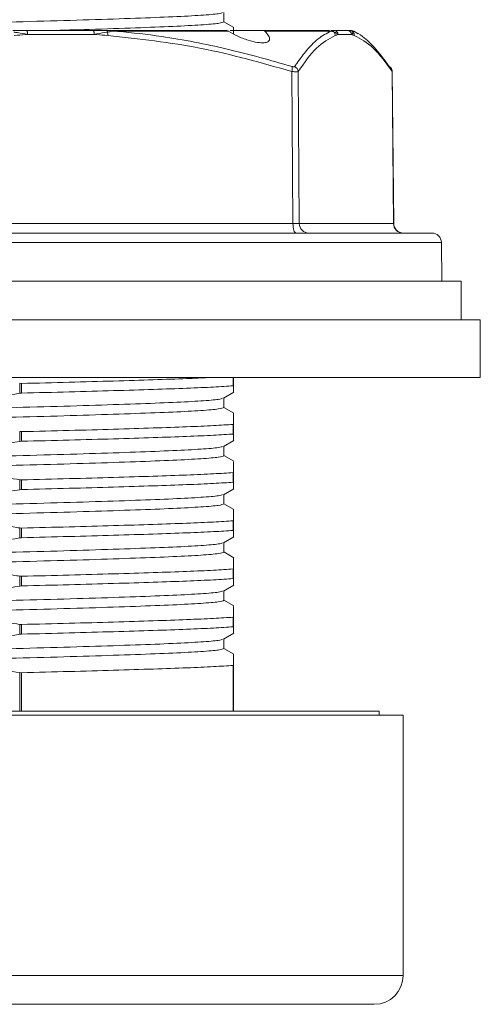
# Model space of a CAD drawing. Header units: millimetres. Extents: x 44 to 202, y 8 to 282.
# Tile 15 of 18: x 55 to 63, y 250 to 267. Entities that reach past the tile are written whole.
import ezdxf

# ---------------------------------------------------------------- set-up
doc = ezdxf.new("R2010")
doc.units = ezdxf.units.MM

msp = doc.modelspace()

# ---------------------------------------------------------------- linework, layer by layer
at = {"color": 7, "linetype": 'Continuous', "lineweight": 15}
for p, q in [((58.7533, 266.5069), (58.7533, 266.6704)), ((58.9255, 266.4101), (58.7533, 266.5096)), ((55.3388, 266.3567), (56.4912, 266.3567)), ((56.5128, 266.2906), (55.3604, 266.2906)), ((56.8368, 266.3567), (58.7943, 266.3567)), ((58.8251, 266.3477), (56.8517, 266.3477)), ((59.4398, 266.3567), (58.8611, 266.3567)), ((59.4398, 266.3567), (60.5726, 266.3567)), ((60.6041, 266.3477), (59.4602, 266.3477)), ((60.6603, 266.3567), (60.8949, 266.3567)), ((60.9603, 266.2906), (60.7257, 266.2906)), ((61.0764, 266.3022), (60.9977, 266.3477)), ((59.9468, 263.0219), (59.9269, 265.6492)), ((60.0365, 265.6492), (60.0564, 263.0219)), ((61.6856, 263.0219), (61.6605, 265.6492)), ((61.6887, 263.0217), (61.6637, 265.6466)), ((51.9448, 263.0219), (59.9468, 263.0219)), ((60.0564, 263.0219), (61.6856, 263.0219)), ((44.6925, 262.8567), (62.3475, 262.8567)), ((62.52, 262.0233), (62.5142, 262.6915)), ((62.8533, 262.0233), (44.1867, 262.0233)), ((62.8533, 261.3567), (62.8533, 262.0233)), ((63.1867, 261.3567), (43.8533, 261.3567)), ((63.1867, 260.3567), (63.1867, 261.3567)), ((63.1867, 260.3567), (43.8533, 260.3567)), ((55.2223, 260.2583), (55.2529, 260.2562)), ((55.2223, 260.0862), (55.2223, 260.2583)), ((55.2529, 260.0896), (55.2529, 260.2562)), ((58.92, 260.2135), (58.92, 260.3567)), ((55.2529, 260.0896), (55.2223, 260.0862)), ((58.7459, 259.9994), (58.9255, 260.1032)), ((58.92, 260.2135), (58.9152, 260.2155)), ((58.7533, 259.8402), (58.7533, 260.0037)), ((58.9255, 259.7434), (58.7533, 259.8429)), ((55.2223, 259.4249), (55.2529, 259.4229)), ((55.2223, 259.2528), (55.2223, 259.4249)), ((55.2529, 259.2562), (55.2529, 259.4229)), ((58.9152, 259.5488), (58.92, 259.5522)), ((58.9152, 259.3821), (58.9152, 259.5488)), ((58.92, 259.3801), (58.92, 259.5522)), ((55.2529, 259.2562), (55.2223, 259.2528)), ((58.7459, 259.1661), (58.9255, 259.2699)), ((58.92, 259.3801), (58.9152, 259.3821)), ((58.7533, 259.0069), (58.7533, 259.1704)), ((58.9255, 258.9101), (58.7533, 259.0096)), ((55.2223, 258.5916), (55.2529, 258.5896)), ((55.2223, 258.4195), (55.2223, 258.5916)), ((55.2529, 258.4229), (55.2529, 258.5896)), ((58.9152, 258.7155), (58.92, 258.7189)), ((58.9152, 258.5488), (58.9152, 258.7155)), ((58.92, 258.5468), (58.92, 258.7189)), ((55.2529, 258.4229), (55.2223, 258.4195)), ((58.7459, 258.3328), (58.9255, 258.4366)), ((58.92, 258.5468), (58.9152, 258.5488)), ((58.7533, 258.1735), (58.7533, 258.3371)), ((58.9255, 258.0768), (58.7533, 258.1763)), ((58.9152, 257.8821), (58.92, 257.8856)), ((58.9152, 257.7155), (58.9152, 257.8821)), ((58.92, 257.7135), (58.92, 257.8856)), ((55.2223, 257.7583), (55.2529, 257.7562)), ((55.2223, 257.5862), (55.2223, 257.7583)), ((55.2529, 257.5896), (55.2529, 257.7562)), ((58.92, 257.7135), (58.9152, 257.7155)), ((55.2529, 257.5896), (55.2223, 257.5862)), ((58.7459, 257.4994), (58.9255, 257.6032)), ((58.7533, 257.3402), (58.7533, 257.5037)), ((58.9255, 257.2434), (58.7533, 257.3429)), ((58.9152, 257.0488), (58.92, 257.0522)), ((58.9152, 256.8821), (58.9152, 257.0488)), ((58.92, 256.8801), (58.92, 257.0522)), ((55.2223, 256.9249), (55.2529, 256.9229)), ((55.2223, 256.7528), (55.2223, 256.9249)), ((55.2529, 256.7562), (55.2529, 256.9229)), ((58.92, 256.8801), (58.9152, 256.8821)), ((55.2529, 256.7562), (55.2223, 256.7528)), ((58.7459, 256.6661), (58.9255, 256.7699)), ((58.7533, 256.5069), (58.7533, 256.6704)), ((58.9255, 256.4101), (58.7533, 256.5096)), ((58.9152, 256.2155), (58.92, 256.2189)), ((58.9152, 256.0488), (58.9152, 256.2155)), ((58.92, 256.0468), (58.92, 256.2189)), ((55.2223, 256.0916), (55.2529, 256.0896)), ((55.2223, 255.9195), (55.2223, 256.0916)), ((55.2529, 255.9229), (55.2529, 256.0896)), ((58.92, 256.0468), (58.9152, 256.0488)), ((55.2529, 255.9229), (55.2223, 255.9195)), ((58.7459, 255.8328), (58.9255, 255.9366)), ((58.7533, 255.6735), (58.7533, 255.8371)), ((58.9255, 255.5768), (58.7533, 255.6763)), ((58.9152, 255.3821), (58.92, 255.3856)), ((58.92, 254.59), (58.92, 255.3856)), ((55.2223, 255.2583), (55.2529, 255.2562)), ((58.9259, 254.7432), (58.92, 254.7466)), ((61.8533, 254.5233), (45.1867, 254.5233)), ((61.4367, 254.59), (45.6033, 254.59)), ((61.4355, 254.5233), (61.4367, 254.59)), ((61.8533, 250.0233), (61.8533, 254.5233)), ((61.3533, 249.5233), (45.6867, 249.5233))]:
    msp.add_line(p, q, dxfattribs=at)
at = {"color": 8, "linetype": 'Continuous', "lineweight": 15}
for p, q in [((61.662, 265.6465), (61.6605, 265.6492)), ((62.5142, 262.6915), (44.5258, 262.6915)), ((58.9152, 260.2155), (58.9152, 260.3567)), ((58.9152, 254.59), (58.9152, 255.3821)), ((55.2223, 254.59), (55.2223, 255.2583)), ((55.2529, 254.59), (55.2529, 255.2562)), ((45.1867, 250.0233), (61.8533, 250.0233))]:
    msp.add_line(p, q, dxfattribs=at)
at = {"color": 7, "linetype": 'Continuous', "lineweight": 15, "flags": 128}
for points in [[(55.3604, 266.2906), (55.3599, 266.3035), (55.3587, 266.3159), (55.3567, 266.3273), (55.354, 266.3373), (55.3507, 266.3456), (55.347, 266.3516), (55.343, 266.3554), (55.3388, 266.3567)], [(56.5128, 266.2906), (56.5123, 266.3035), (56.5111, 266.3159), (56.5091, 266.3273), (56.5064, 266.3373), (56.5031, 266.3456), (56.4994, 266.3516), (56.4954, 266.3554), (56.4912, 266.3567)], [(56.741, 266.3299), (56.7391, 266.3358), (56.737, 266.3411), (56.7347, 266.3457), (56.7323, 266.3496), (56.7296, 266.3527), (56.7269, 266.3549), (56.7241, 266.3562), (56.7212, 266.3567)], [(60.0008, 262.8567), (59.9903, 262.8598), (59.9803, 262.8692), (59.971, 262.8845), (59.9628, 262.905), (59.9561, 262.93), (59.9511, 262.9585), (59.948, 262.9896), (59.9468, 263.0219)]]:
    msp.add_lwpolyline(points, dxfattribs=at)
at = {"color": 7, "linetype": 'Continuous', "lineweight": 15}
for centre, radius, start, end in [((56.4888, 266.2887), 0.2555, 356.01863, 9.27705), ((56.8352, 266.3371), 0.0196, 32.72038, 85.23501), ((60.5725, 266.296), 0.0606, 58.50712, 89.90755), ((60.6064, 266.2926), 0.0641, 35.59396, 89.7556), ((60.5769, 266.2687), 0.102, 1.24303, 36.83224), ((60.6597, 266.2906), 0.066, 359.95722, 89.45962), ((60.8943, 266.2906), 0.066, 359.95722, 89.45962), ((60.9357, 266.2909), 0.0658, 36.33293, 89.91629), ((60.9501, 266.2902), 0.0664, 59.94818, 89.99702), ((60.9643, 266.29), 0.0667, 60, 90), ((60.9077, 266.2716), 0.0998, 359.64546, 35.76699), ((59.7785, 265.7012), 0.1572, 340.69953, 12.40532), ((59.9341, 265.6412), 0.1027, 4.44385, 65.81699), ((61.5708, 265.6539), 0.0899, 33.82441, 64.31719), ((60.2215, 263.0218), 0.1651, 179.95722, 269.45962), ((61.8507, 263.0218), 0.1651, 179.95722, 269.45962), ((61.8554, 263.0233), 0.1667, 180.84935, 270), ((62.3475, 262.69), 0.1667, 0.5, 90), ((61.3533, 250.0233), 0.5, 270, 0)]:
    msp.add_arc(centre, radius, start, end, dxfattribs=at)
at = {"color": 8, "linetype": 'Continuous', "lineweight": 15}
msp.add_arc((61.57, 265.6538), 0.0906, 357.08264, 33.59067, dxfattribs=at)
at = {"color": 7, "linetype": 'Continuous', "lineweight": 15}
msp.add_ellipse((59.8928, 263.0233), major_axis=(0.1667, -0.0013), ratio=0.0066232, start_param=5.0422996, end_param=6.0894532, dxfattribs=at)
for points, knots in [([(49.7247, 266.3567), (49.7547, 266.3579), (50.0003, 266.3676), (50.6031, 266.3869), (51.5024, 266.4132), (52.4928, 266.4383), (53.5198, 266.4648), (54.5479, 266.4914), (55.5352, 266.5165), (56.4462, 266.5428), (57.2443, 266.5695), (57.9, 266.5948), (58.3822, 266.6208), (58.6776, 266.6456), (58.7152, 266.6609), (58.7315, 266.6675)], [0, 0, 0, 0, 0.0117467, 0.09614, 0.1802061, 0.2632641, 0.3475263, 0.4317884, 0.5148465, 0.5989126, 0.6833059, 0.7665059, 0.850312, 0.9347712, 1, 1, 1, 1]), ([(58.7533, 266.5069), (58.734, 266.4983), (58.6952, 266.4812), (58.3836, 266.4545), (57.9001, 266.4284), (57.2426, 266.4032), (56.5173, 266.3786), (55.9736, 266.3633), (55.74, 266.3567)], [0, 0, 0, 0, 0.1728781, 0.3477768, 0.5213232, 0.6936145, 0.868377, 1, 1, 1, 1]), ([(58.92, 266.2975), (58.92, 266.34), (58.92, 266.4126), (58.92, 266.4041), (58.92, 266.4006)], [0, 0, 0, 0, 0.5848326, 1, 1, 1, 1]), ([(55.1046, 266.3567), (55.1258, 266.3567), (55.2044, 266.3567), (55.2821, 266.3567), (55.3388, 266.3567)], [0, 0, 0, 0, 0.2705051, 1, 1, 1, 1]), ([(55.3604, 266.2906), (55.3025, 266.3011), (55.2232, 266.3155), (55.1414, 266.3268), (55.1194, 266.3299)], [0, 0, 0, 0, 0.7303679, 1, 1, 1, 1]), ([(55.3604, 266.2906), (55.3463, 266.2892), (55.2695, 266.2818), (55.1925, 266.2758), (55.1296, 266.2709)], [0, 0, 0, 0, 0.182928, 1, 1, 1, 1]), ([(56.4912, 266.3567), (56.5062, 266.3567), (56.5835, 266.3567), (56.6597, 266.3567), (56.7212, 266.3567)], [0, 0, 0, 0, 0.1936075, 1, 1, 1, 1]), ([(56.741, 266.3299), (56.6807, 266.3202), (56.6059, 266.3082), (56.528, 266.2935), (56.5128, 266.2906)], [0, 0, 0, 0, 0.8054328, 1, 1, 1, 1]), ([(56.7437, 266.2709), (56.6808, 266.2758), (56.6038, 266.2818), (56.5269, 266.2892), (56.5128, 266.2906)], [0, 0, 0, 0, 0.817072, 1, 1, 1, 1]), ([(56.7212, 266.3567), (56.7417, 266.3567), (56.7808, 266.3567), (56.8188, 266.3567), (56.8368, 266.3567)], [0, 0, 0, 0, 0.52660319, 1, 1, 1, 1]), ([(56.8517, 266.3477), (56.8349, 266.3448), (56.7999, 266.3387), (56.7611, 266.3329), (56.741, 266.3299)], [0, 0, 0, 0, 0.4797764, 1, 1, 1, 1]), ([(59.9269, 265.6492), (59.4069, 265.7973), (58.3614, 266.095), (57.2848, 266.2121), (56.7437, 266.2709)], [0, 0, 0, 0, 0.4973797, 1, 1, 1, 1]), ([(56.8517, 266.3477), (56.875, 266.3458), (57.1499, 266.3232), (57.8061, 266.2448), (58.8144, 266.0534), (59.5589, 265.8413), (59.9321, 265.7349)], [0, 0, 0, 0, 0.0223282, 0.2635092, 0.6307845, 1, 1, 1, 1]), ([(58.7943, 266.3567), (58.8014, 266.356), (58.812, 266.3549), (58.8218, 266.3495), (58.8251, 266.3477)], [0, 0, 0, 0, 0.667256, 1, 1, 1, 1]), ([(58.8251, 266.3477), (58.8767, 266.3188), (58.9852, 266.258), (59.1684, 266.1876), (59.3328, 266.1476), (59.4513, 266.1411), (59.5228, 266.1607), (59.55, 266.2028), (59.534, 266.2657), (59.4855, 266.3195), (59.4602, 266.3477)], [0, 0, 0, 0, 0.1346573, 0.2833738, 0.4154942, 0.5310698, 0.6393323, 0.749519, 0.868839, 1, 1, 1, 1]), ([(59.4602, 266.3477), (59.456, 266.351), (59.4497, 266.356), (59.4423, 266.3565), (59.4398, 266.3567)], [0, 0, 0, 0, 0.66735349, 1, 1, 1, 1]), ([(59.9761, 265.7349), (59.9885, 265.7531), (60.0503, 265.8441), (60.1846, 266.0213), (60.3814, 266.2307), (60.5297, 266.3086), (60.6041, 266.3477)], [0, 0, 0, 0, 0.0602703, 0.3013971, 0.6497219, 1, 1, 1, 1]), ([(60.6789, 266.2709), (60.5705, 266.213), (60.3523, 266.0963), (60.1422, 265.7989), (60.0365, 265.6492)], [0, 0, 0, 0, 0.4968726, 1, 1, 1, 1]), ([(60.6585, 266.3299), (60.6516, 266.3326), (60.6366, 266.3383), (60.6154, 266.3445), (60.6041, 266.3477)], [0, 0, 0, 0, 0.466474, 1, 1, 1, 1]), ([(60.6067, 266.3567), (60.6119, 266.3567), (60.6314, 266.3567), (60.6481, 266.3567), (60.6603, 266.3567)], [0, 0, 0, 0, 0.2705051, 1, 1, 1, 1]), ([(60.7257, 266.2906), (60.712, 266.3011), (60.6932, 266.3155), (60.6659, 266.3268), (60.6585, 266.3299)], [0, 0, 0, 0, 0.73036787, 1, 1, 1, 1]), ([(60.7257, 266.2906), (60.7228, 266.2892), (60.7072, 266.2818), (60.6916, 266.2758), (60.6789, 266.2709)], [0, 0, 0, 0, 0.18292801, 1, 1, 1, 1]), ([(60.8949, 266.3567), (60.8979, 266.3567), (60.9134, 266.3567), (60.9258, 266.3567), (60.9358, 266.3567)], [0, 0, 0, 0, 0.1936075, 1, 1, 1, 1]), ([(60.9358, 266.3567), (60.9389, 266.3567), (60.9449, 266.3567), (60.9484, 266.3567), (60.9501, 266.3567)], [0, 0, 0, 0, 0.5266032, 1, 1, 1, 1]), ([(60.9887, 266.3299), (60.984, 266.3202), (60.9782, 266.3082), (60.9632, 266.2935), (60.9603, 266.2906)], [0, 0, 0, 0, 0.80543279, 1, 1, 1, 1]), ([(61.0075, 266.2709), (60.9946, 266.2758), (60.9789, 266.2818), (60.9632, 266.2892), (60.9603, 266.2906)], [0, 0, 0, 0, 0.817072, 1, 1, 1, 1]), ([(60.9834, 266.3477), (60.9859, 266.3448), (60.9913, 266.3387), (60.9896, 266.3329), (60.9887, 266.3299)], [0, 0, 0, 0, 0.47977642, 1, 1, 1, 1]), ([(60.9834, 266.3477), (60.9881, 266.3458), (61.044, 266.3232), (61.1774, 266.2448), (61.3824, 266.0534), (61.5338, 265.8413), (61.6098, 265.7349)], [0, 0, 0, 0, 0.0223282, 0.2635092, 0.6307845, 1, 1, 1, 1]), ([(61.6605, 265.6492), (61.5535, 265.7973), (61.3382, 266.095), (61.1181, 266.2121), (61.0075, 266.2709)], [0, 0, 0, 0, 0.49737967, 1, 1, 1, 1]), ([(59.9321, 265.7349), (59.9381, 265.7333), (59.9503, 265.7301), (59.9647, 265.7294), (59.973, 265.7314), (59.9753, 265.734), (59.9761, 265.7349)], [0, 0, 0, 0, 0.2859105, 0.5727354, 0.8483349, 1, 1, 1, 1]), ([(61.6631, 265.6467), (61.6627, 265.6543), (61.6619, 265.6703), (61.6545, 265.6899), (61.6475, 265.7001), (61.6451, 265.7037)], [0, 0, 0, 0, 0.3705779, 0.7761876, 1, 1, 1, 1]), ([(60.0365, 265.6492), (60.0344, 265.6483), (60.0286, 265.6458), (60.008, 265.6438), (59.9727, 265.6444), (59.942, 265.6476), (59.9269, 265.6492)], [0, 0, 0, 0, 0.1495992, 0.4263689, 0.7161015, 1, 1, 1, 1]), ([(58.4805, 260.3567), (58.3622, 260.3511), (58.0966, 260.3388), (57.5428, 260.3196), (56.8597, 260.2982), (56.0919, 260.2768), (55.5314, 260.263), (55.2529, 260.2562)], [0, 0, 0, 0, 0.1662042, 0.3733427, 0.5831208, 0.7928798, 1, 1, 1, 1]), ([(55.2223, 260.0862), (54.7647, 260.0126), (53.9821, 259.8869), (52.8553, 259.8852), (52.1797, 259.9506), (51.8344, 260.0026), (51.8177, 260.0051)], [0, 0, 0, 0, 0.40568872, 0.69386048, 0.98518946, 1, 1, 1, 1]), ([(58.9152, 260.2155), (58.8101, 260.2083), (58.6011, 260.194), (58.1254, 260.1735), (57.5455, 260.1529), (56.8589, 260.1315), (56.0921, 260.1101), (55.5314, 260.0964), (55.2529, 260.0896)], [0, 0, 0, 0, 0.1677073, 0.3333623, 0.498974, 0.6666961, 0.8344029, 1, 1, 1, 1]), ([(58.92, 260.1128), (58.92, 260.1098), (58.92, 260.1), (58.92, 260.1596), (58.92, 260.211), (58.92, 260.2135)], [0, 0, 0, 0, 0.2936218, 0.9662563, 1, 1, 1, 1]), ([(48.2867, 259.5898), (48.306, 259.5983), (48.3449, 259.6154), (48.6563, 259.6422), (49.1404, 259.6682), (49.7956, 259.6935), (50.5938, 259.7202), (51.5048, 259.7465), (52.4922, 259.7716), (53.52, 259.7981), (54.5478, 259.8247), (55.5352, 259.8498), (56.4462, 259.8761), (57.2443, 259.9028), (57.9, 259.9281), (58.3822, 259.9541), (58.6776, 259.9789), (58.7152, 259.9942), (58.7315, 260.0009)], [0, 0, 0, 0, 0.06309305, 0.12692352, 0.19026048, 0.25313939, 0.31692015, 0.3804536, 0.44322519, 0.5069068, 0.57058841, 0.63336001, 0.69689345, 0.76067422, 0.82355313, 0.88689009, 0.95072056, 1, 1, 1, 1]), ([(58.7533, 259.8402), (58.734, 259.8317), (58.6951, 259.8146), (58.3837, 259.7878), (57.8996, 259.7618), (57.2444, 259.7365), (56.4462, 259.7098), (55.5352, 259.6835), (54.5478, 259.6584), (53.52, 259.6319), (52.4922, 259.6053), (51.5048, 259.5802), (50.5938, 259.5539), (49.7957, 259.5272), (49.14, 259.5019), (48.6578, 259.4759), (48.3624, 259.4511), (48.3248, 259.4358), (48.3085, 259.4291)], [0, 0, 0, 0, 0.0630926, 0.1269226, 0.1902592, 0.2531376, 0.316918, 0.380451, 0.4432221, 0.5069033, 0.5705845, 0.6333556, 0.6968886, 0.760669, 0.8235474, 0.886884, 0.950714, 1, 1, 1, 1]), ([(58.92, 259.5522), (58.92, 259.6319), (58.92, 259.7432), (58.92, 259.736), (58.92, 259.7339)], [0, 0, 0, 0, 0.7160251, 1, 1, 1, 1]), ([(58.9152, 259.5488), (58.8101, 259.5416), (58.6011, 259.5274), (58.1254, 259.5068), (57.5455, 259.4863), (56.8589, 259.4648), (56.0921, 259.4434), (55.5314, 259.4297), (55.2529, 259.4229)], [0, 0, 0, 0, 0.1677073, 0.3333623, 0.498974, 0.6666961, 0.8344029, 1, 1, 1, 1]), ([(55.2223, 259.2528), (54.7647, 259.1793), (53.9821, 259.0535), (52.8553, 259.0519), (52.1797, 259.1173), (51.8344, 259.1692), (51.8177, 259.1717)], [0, 0, 0, 0, 0.4056887, 0.6938605, 0.9851895, 1, 1, 1, 1]), ([(58.9152, 259.3821), (58.8101, 259.375), (58.6011, 259.3607), (58.1254, 259.3401), (57.5455, 259.3196), (56.8589, 259.2982), (56.0921, 259.2768), (55.5314, 259.263), (55.2529, 259.2562)], [0, 0, 0, 0, 0.1677073, 0.3333623, 0.498974, 0.6666961, 0.8344029, 1, 1, 1, 1]), ([(58.92, 259.2794), (58.92, 259.2765), (58.92, 259.2667), (58.92, 259.3263), (58.92, 259.3777), (58.92, 259.3801)], [0, 0, 0, 0, 0.2937401, 0.966262, 1, 1, 1, 1]), ([(48.2867, 258.7565), (48.306, 258.765), (48.3449, 258.7821), (48.6563, 258.8089), (49.1404, 258.8349), (49.7956, 258.8601), (50.5938, 258.8868), (51.5048, 258.9132), (52.4922, 258.9383), (53.52, 258.9648), (54.5478, 258.9914), (55.5352, 259.0165), (56.4462, 259.0428), (57.2443, 259.0695), (57.9, 259.0948), (58.3822, 259.1208), (58.6776, 259.1456), (58.7152, 259.1609), (58.7315, 259.1675)], [0, 0, 0, 0, 0.06309209, 0.12692159, 0.19025759, 0.25313554, 0.31691534, 0.38044782, 0.44321846, 0.5068991, 0.57057975, 0.63335038, 0.69688287, 0.76066267, 0.82354062, 0.88687662, 0.95070611, 1, 1, 1, 1]), ([(58.7533, 259.0069), (58.734, 258.9983), (58.6951, 258.9812), (58.3837, 258.9545), (57.8996, 258.9285), (57.2444, 258.9032), (56.4462, 258.8765), (55.5352, 258.8502), (54.5478, 258.8251), (53.52, 258.7985), (52.4922, 258.772), (51.5048, 258.7469), (50.5938, 258.7205), (49.7957, 258.6939), (49.14, 258.6686), (48.6578, 258.6426), (48.3623, 258.6177), (48.3248, 258.6025), (48.3085, 258.5958)], [0, 0, 0, 0, 0.0630913, 0.12692, 0.1902552, 0.2531323, 0.3169113, 0.380443, 0.4432129, 0.5068927, 0.5705726, 0.6333424, 0.6968741, 0.7606531, 0.8235302, 0.8868654, 0.9506941, 1, 1, 1, 1]), ([(58.92, 258.7189), (58.92, 258.7986), (58.92, 258.9098), (58.92, 258.9026), (58.92, 258.9006)], [0, 0, 0, 0, 0.7159049, 1, 1, 1, 1]), ([(51.8177, 258.5105), (52.2753, 258.584), (53.0579, 258.7098), (54.1847, 258.7115), (54.8603, 258.646), (55.2056, 258.5941), (55.2223, 258.5916)], [0, 0, 0, 0, 0.4056887, 0.6938605, 0.9851895, 1, 1, 1, 1]), ([(58.9152, 258.7155), (58.8101, 258.7083), (58.6011, 258.694), (58.1254, 258.6735), (57.5455, 258.6529), (56.8589, 258.6315), (56.0921, 258.6101), (55.5314, 258.5964), (55.2529, 258.5896)], [0, 0, 0, 0, 0.1677073, 0.3333623, 0.498974, 0.6666961, 0.8344029, 1, 1, 1, 1]), ([(55.2223, 258.4195), (54.7647, 258.346), (53.9821, 258.2202), (52.8553, 258.2185), (52.1797, 258.284), (51.8344, 258.3359), (51.8177, 258.3384)], [0, 0, 0, 0, 0.4056887, 0.6938605, 0.9851895, 1, 1, 1, 1]), ([(58.9152, 258.5488), (58.8101, 258.5416), (58.6011, 258.5274), (58.1254, 258.5068), (57.5455, 258.4863), (56.8589, 258.4648), (56.0921, 258.4434), (55.5314, 258.4297), (55.2529, 258.4229)], [0, 0, 0, 0, 0.1677073, 0.3333623, 0.498974, 0.6666961, 0.8344029, 1, 1, 1, 1]), ([(58.92, 258.4461), (58.92, 258.4431), (58.92, 258.4333), (58.92, 258.4929), (58.92, 258.5443), (58.92, 258.5468)], [0, 0, 0, 0, 0.2937584, 0.9662629, 1, 1, 1, 1]), ([(48.2867, 257.9231), (48.306, 257.9317), (48.3449, 257.9488), (48.6563, 257.9755), (49.1404, 258.0015), (49.7956, 258.0268), (50.5938, 258.0535), (51.5048, 258.0798), (52.4922, 258.1049), (53.52, 258.1315), (54.5478, 258.158), (55.5352, 258.1831), (56.4462, 258.2095), (57.2443, 258.2361), (57.9, 258.2614), (58.3822, 258.2874), (58.6776, 258.3123), (58.7152, 258.3275), (58.7315, 258.3342)], [0, 0, 0, 0, 0.06309195, 0.1269213, 0.19025716, 0.25313497, 0.31691462, 0.38044696, 0.44321746, 0.50689796, 0.57057846, 0.63334895, 0.69688129, 0.76066095, 0.82353876, 0.88687462, 0.95070397, 1, 1, 1, 1]), ([(58.7533, 258.1735), (58.734, 258.165), (58.6951, 258.1479), (58.3837, 258.1211), (57.8996, 258.0951), (57.2444, 258.0699), (56.4462, 258.0432), (55.5352, 258.0168), (54.5478, 257.9917), (53.52, 257.9652), (52.4922, 257.9386), (51.5048, 257.9135), (50.5938, 257.8872), (49.7957, 257.8605), (49.14, 257.8352), (48.6578, 257.8092), (48.3624, 257.7844), (48.3248, 257.7691), (48.3085, 257.7625)], [0, 0, 0, 0, 0.0630919, 0.1269213, 0.1902571, 0.2531349, 0.3169146, 0.3804469, 0.4432174, 0.5068979, 0.5705784, 0.6333489, 0.6968812, 0.7606608, 0.8235386, 0.8868745, 0.9507038, 1, 1, 1, 1]), ([(58.92, 257.8856), (58.92, 257.9652), (58.92, 258.0765), (58.92, 258.0693), (58.92, 258.0672)], [0, 0, 0, 0, 0.71578741, 1, 1, 1, 1]), ([(51.8177, 257.6772), (52.2753, 257.7507), (53.0579, 257.8765), (54.1847, 257.8781), (54.8603, 257.8127), (55.2056, 257.7608), (55.2223, 257.7583)], [0, 0, 0, 0, 0.4056887, 0.6938605, 0.9851895, 1, 1, 1, 1]), ([(58.9152, 257.8821), (58.8101, 257.875), (58.6011, 257.8607), (58.1254, 257.8401), (57.5455, 257.8196), (56.8589, 257.7982), (56.0921, 257.7768), (55.5314, 257.763), (55.2529, 257.7562)], [0, 0, 0, 0, 0.1677073, 0.3333623, 0.498974, 0.6666961, 0.8344029, 1, 1, 1, 1]), ([(58.9152, 257.7155), (58.8101, 257.7083), (58.6011, 257.694), (58.1254, 257.6735), (57.5455, 257.6529), (56.8589, 257.6315), (56.0921, 257.6101), (55.5314, 257.5964), (55.2529, 257.5896)], [0, 0, 0, 0, 0.1677073, 0.3333623, 0.498974, 0.6666961, 0.8344029, 1, 1, 1, 1]), ([(58.92, 257.6128), (58.92, 257.6098), (58.92, 257.6), (58.92, 257.6596), (58.92, 257.711), (58.92, 257.7135)], [0, 0, 0, 0, 0.2938153, 0.9662656, 1, 1, 1, 1]), ([(55.2223, 257.5862), (54.7647, 257.5126), (53.9821, 257.3869), (52.8553, 257.3852), (52.1797, 257.4506), (51.8344, 257.5026), (51.8177, 257.5051)], [0, 0, 0, 0, 0.4056887, 0.6938605, 0.9851895, 1, 1, 1, 1]), ([(48.2867, 257.0898), (48.306, 257.0983), (48.3449, 257.1154), (48.6563, 257.1422), (49.1404, 257.1682), (49.7956, 257.1935), (50.5938, 257.2202), (51.5048, 257.2465), (52.4922, 257.2716), (53.52, 257.2981), (54.5478, 257.3247), (55.5352, 257.3498), (56.4462, 257.3761), (57.2443, 257.4028), (57.9, 257.4281), (58.3822, 257.4541), (58.6777, 257.4789), (58.7152, 257.4942), (58.7315, 257.5009)], [0, 0, 0, 0, 0.0630915, 0.1269204, 0.1902558, 0.2531332, 0.3169124, 0.3804443, 0.4432143, 0.5068944, 0.5705744, 0.6333445, 0.6968763, 0.7606555, 0.8235329, 0.8868683, 0.9506972, 1, 1, 1, 1]), ([(58.7533, 257.3402), (58.734, 257.3317), (58.6951, 257.3146), (58.3837, 257.2878), (57.8996, 257.2618), (57.2444, 257.2365), (56.4462, 257.2098), (55.5352, 257.1835), (54.5478, 257.1584), (53.52, 257.1319), (52.4922, 257.1053), (51.5048, 257.0802), (50.5938, 257.0539), (49.7957, 257.0272), (49.14, 257.0019), (48.6578, 256.9759), (48.3623, 256.9511), (48.3248, 256.9358), (48.3084, 256.9291)], [0, 0, 0, 0, 0.0630907, 0.1269187, 0.1902533, 0.2531298, 0.3169082, 0.3804392, 0.4432084, 0.5068876, 0.5705668, 0.633336, 0.6968671, 0.7606454, 0.823522, 0.8868565, 0.9506846, 1, 1, 1, 1]), ([(58.92, 257.0522), (58.92, 257.1319), (58.92, 257.2432), (58.92, 257.236), (58.92, 257.2339)], [0, 0, 0, 0, 0.7159255, 1, 1, 1, 1]), ([(51.8177, 256.8438), (52.2753, 256.9174), (53.0579, 257.0431), (54.1847, 257.0448), (54.8603, 256.9794), (55.2056, 256.9274), (55.2223, 256.9249)], [0, 0, 0, 0, 0.4056887, 0.6938605, 0.9851895, 1, 1, 1, 1]), ([(58.9152, 257.0488), (58.8101, 257.0416), (58.6011, 257.0274), (58.1254, 257.0068), (57.5455, 256.9863), (56.8589, 256.9648), (56.0921, 256.9434), (55.5314, 256.9297), (55.2529, 256.9229)], [0, 0, 0, 0, 0.1677073, 0.3333623, 0.498974, 0.6666961, 0.8344029, 1, 1, 1, 1]), ([(58.9152, 256.8821), (58.8101, 256.875), (58.6011, 256.8607), (58.1254, 256.8401), (57.5455, 256.8196), (56.8589, 256.7982), (56.0921, 256.7768), (55.5314, 256.763), (55.2529, 256.7562)], [0, 0, 0, 0, 0.1677073, 0.3333623, 0.498974, 0.6666961, 0.8344029, 1, 1, 1, 1]), ([(58.92, 256.7794), (58.92, 256.7765), (58.92, 256.7667), (58.92, 256.8263), (58.92, 256.8777), (58.92, 256.8801)], [0, 0, 0, 0, 0.2939186, 0.9662705, 1, 1, 1, 1]), ([(55.2223, 256.7528), (54.7647, 256.6793), (53.9821, 256.5535), (52.8553, 256.5519), (52.1797, 256.6173), (51.8344, 256.6692), (51.8177, 256.6717)], [0, 0, 0, 0, 0.40568872, 0.69386048, 0.98518946, 1, 1, 1, 1]), ([(48.2867, 256.2565), (48.306, 256.265), (48.3449, 256.2821), (48.6563, 256.3089), (49.1404, 256.3349), (49.7956, 256.3601), (50.5938, 256.3868), (51.5048, 256.4132), (52.4922, 256.4383), (53.52, 256.4648), (54.5478, 256.4914), (55.5352, 256.5165), (56.4462, 256.5428), (57.2443, 256.5695), (57.9, 256.5948), (58.3822, 256.6208), (58.6777, 256.6456), (58.7152, 256.6609), (58.7316, 256.6675)], [0, 0, 0, 0, 0.0630907, 0.1269187, 0.1902533, 0.2531298, 0.3169082, 0.3804393, 0.4432085, 0.5068877, 0.5705669, 0.6333361, 0.6968672, 0.7606455, 0.8235221, 0.8868566, 0.9506847, 1, 1, 1, 1]), ([(58.7533, 256.5069), (58.734, 256.4983), (58.6951, 256.4812), (58.3837, 256.4545), (57.8996, 256.4285), (57.2444, 256.4032), (56.4462, 256.3765), (55.5352, 256.3502), (54.5478, 256.3251), (53.52, 256.2985), (52.4922, 256.272), (51.5048, 256.2469), (50.5938, 256.2205), (49.7957, 256.1939), (49.14, 256.1686), (48.6578, 256.1426), (48.3624, 256.1177), (48.3248, 256.1025), (48.3085, 256.0958)], [0, 0, 0, 0, 0.063092, 0.1269213, 0.1902572, 0.253135, 0.3169147, 0.380447, 0.4432175, 0.506898, 0.5705785, 0.633349, 0.6968814, 0.760661, 0.8235388, 0.8868747, 0.9507041, 1, 1, 1, 1]), ([(58.92, 256.2189), (58.92, 256.2986), (58.92, 256.4099), (58.92, 256.4026), (58.92, 256.4006)], [0, 0, 0, 0, 0.71585056, 1, 1, 1, 1]), ([(51.8177, 256.0105), (52.2753, 256.084), (53.0579, 256.2098), (54.1847, 256.2115), (54.8603, 256.146), (55.2056, 256.0941), (55.2223, 256.0916)], [0, 0, 0, 0, 0.4056887, 0.6938605, 0.9851895, 1, 1, 1, 1]), ([(58.9152, 256.2155), (58.8101, 256.2083), (58.6011, 256.194), (58.1254, 256.1735), (57.5455, 256.1529), (56.8589, 256.1315), (56.0921, 256.1101), (55.5314, 256.0964), (55.2529, 256.0896)], [0, 0, 0, 0, 0.1677073, 0.3333623, 0.498974, 0.6666961, 0.8344029, 1, 1, 1, 1]), ([(58.9152, 256.0488), (58.8101, 256.0416), (58.6011, 256.0274), (58.1254, 256.0068), (57.5455, 255.9863), (56.8589, 255.9648), (56.0921, 255.9434), (55.5314, 255.9297), (55.2529, 255.9229)], [0, 0, 0, 0, 0.1677073, 0.3333623, 0.498974, 0.6666961, 0.8344029, 1, 1, 1, 1]), ([(58.92, 255.9461), (58.92, 255.9431), (58.92, 255.9333), (58.92, 255.9929), (58.92, 256.0443), (58.92, 256.0468)], [0, 0, 0, 0, 0.2936545, 0.9662579, 1, 1, 1, 1]), ([(48.2867, 255.4231), (48.306, 255.4317), (48.3449, 255.4488), (48.6563, 255.4755), (49.1404, 255.5015), (49.7956, 255.5268), (50.5938, 255.5535), (51.5048, 255.5798), (52.4922, 255.6049), (53.52, 255.6315), (54.5478, 255.658), (55.5352, 255.6831), (56.4462, 255.7095), (57.2443, 255.7361), (57.9, 255.7614), (58.3822, 255.7874), (58.6776, 255.8123), (58.7152, 255.8275), (58.7315, 255.8342)], [0, 0, 0, 0, 0.0630928, 0.126923, 0.1902597, 0.2531383, 0.3169188, 0.380452, 0.4432233, 0.5069047, 0.570586, 0.6333574, 0.6968905, 0.760671, 0.8235497, 0.8868864, 0.9507166, 1, 1, 1, 1]), ([(55.2223, 255.9195), (54.7647, 255.846), (53.9821, 255.7202), (52.8553, 255.7185), (52.1797, 255.784), (51.8344, 255.8359), (51.8177, 255.8384)], [0, 0, 0, 0, 0.40568872, 0.69386048, 0.98518946, 1, 1, 1, 1]), ([(58.7533, 255.6735), (58.734, 255.665), (58.6951, 255.6479), (58.3837, 255.6211), (57.8996, 255.5951), (57.2444, 255.5699), (56.4462, 255.5432), (55.5352, 255.5168), (54.5478, 255.4917), (53.52, 255.4652), (52.4922, 255.4386), (51.5048, 255.4135), (50.5938, 255.3872), (49.7957, 255.3605), (49.14, 255.3352), (48.6578, 255.3092), (48.3624, 255.2844), (48.3248, 255.2691), (48.3085, 255.2625)], [0, 0, 0, 0, 0.0630931, 0.1269237, 0.1902607, 0.2531397, 0.3169206, 0.3804541, 0.4432258, 0.5069075, 0.5705891, 0.6333608, 0.6968943, 0.7606752, 0.8235542, 0.8868912, 0.9507218, 1, 1, 1, 1]), ([(58.92, 255.3856), (58.92, 255.4652), (58.92, 255.5765), (58.92, 255.5693), (58.92, 255.5672)], [0, 0, 0, 0, 0.7159773, 1, 1, 1, 1]), ([(51.8177, 255.1772), (52.2752, 255.2501), (53.0659, 255.3761), (54.2107, 255.3823), (54.8838, 255.2997), (55.2223, 255.2583)], [0, 0, 0, 0, 0.4056964, 0.7011503, 1, 1, 1, 1]), ([(58.9152, 255.3821), (58.8101, 255.375), (58.6011, 255.3607), (58.1254, 255.3401), (57.5455, 255.3196), (56.8589, 255.2982), (56.0921, 255.2768), (55.5314, 255.263), (55.2529, 255.2562)], [0, 0, 0, 0, 0.1677073, 0.3333623, 0.498974, 0.6666961, 0.8344029, 1, 1, 1, 1])]:
    msp.add_open_spline(points, degree=3, knots=knots, dxfattribs=at)

doc.saveas('drawing.dxf')
